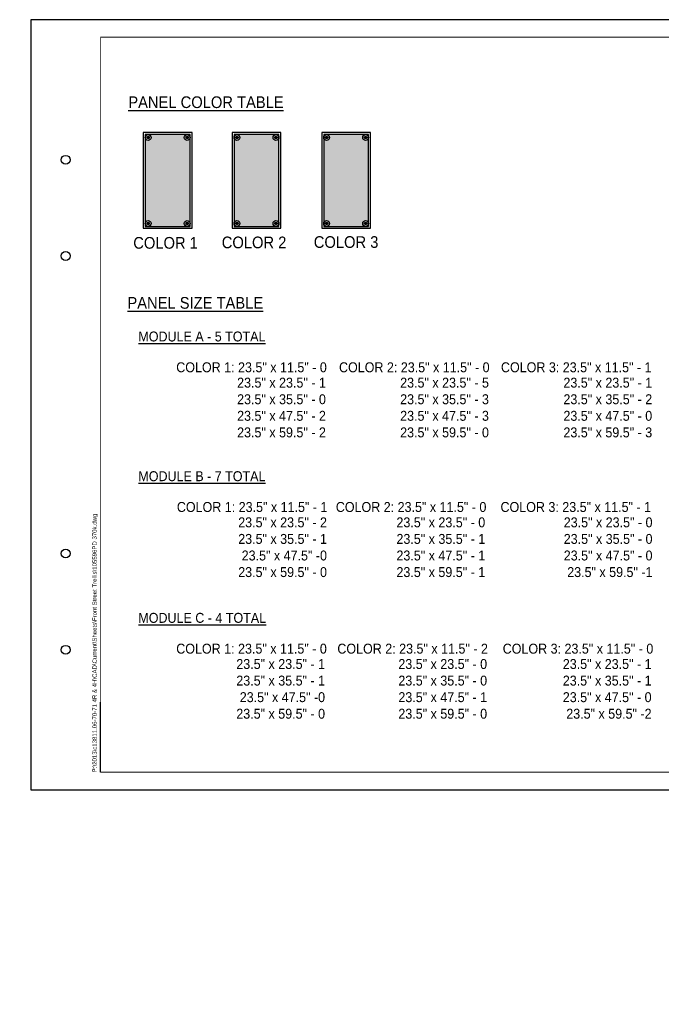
# Paper-space layout 'Layout1 (8)' of a CAD drawing. Header units: feet. Extents: x -60 to 52, y -3 to 11.
# Tile 1 of 2: x -1 to 8, y -3 to 11. Entities that reach past the tile are written whole.
import ezdxf
from ezdxf import colors
from ezdxf.entities.mleader import LeaderData, LeaderLine
from ezdxf.math import Vec2, Vec3

# ---------------------------------------------------------------- set-up
doc = ezdxf.new("R2010")
doc.units = ezdxf.units.FT
doc.header["$LTSCALE"] = 0.1
doc.header["$MEASUREMENT"] = 0
doc.linetypes.add('Panel Chart$0$DASHED', pattern=[0.75, 0.5, -0.25])
doc.layers.get('0').update_dxf_attribs({"color": 252})
for name, color, linetype in [('ODOT titleblock$0$L-REFR-NPLT', 252, 'Continuous'), ('ODOT titleblock$0$L-TITL-LINE', 150, 'Continuous'), ('Panel Chart$0$L-ANNO-PANEL COLOR', 252, 'Continuous'), ('Panel Chart$0$L-DETL-ANNO', 190, 'Continuous'), ('Panel Chart$0$L-DETL-DIMS', 30, 'Continuous'), ('Panel Chart$0$L-DETL-LINE-.09', 216, 'Continuous')]:
    doc.layers.add(name, color=color, linetype=linetype)
doc.styles.add('ODOT titleblock$0$Font31', font='font31.shx')
doc.styles.add('ODOT titleblock$0$Style-msdefault', font='msdefault.shx')
doc.styles.add('Panel Chart$0$ARIAL', font='arial.ttf', dxfattribs={"width": 0.9})

# ---------------------------------------------------------------- blocks, each defined once
blk = doc.blocks.new('ODOT titleblock')
at = {"layer": 'ODOT titleblock$0$L-REFR-NPLT', "flags": 128}
blk.add_lwpolyline([(0.015, -0.014), (17.015, -0.014), (17.015, 10.986), (0.015, 10.986)], close=True, dxfattribs=at)
at = {"layer": 'ODOT titleblock$0$L-TITL-LINE'}
blk.add_line((1.015, 0.236), (1.015, 1.236), dxfattribs=at)
at = {"layer": 'ODOT titleblock$0$L-TITL-LINE', "const_width": 0.0125, "flags": 128}
for points in [[(1.015, 10.736), (16.765, 10.736), (16.765, 0.236), (1.015, 0.236)], [(1.015, 10.736), (16.765, 10.736), (16.765, 0.236), (1.015, 0.236), (1.015, 10.736)]]:
    blk.add_lwpolyline(points, close=True, dxfattribs=at)
at = {"layer": 'ODOT titleblock$0$L-TITL-LINE'}
for centre in [(0.515, 8.986), (0.515, 7.611), (0.515, 3.361), (0.515, 1.986)]:
    blk.add_circle(centre, 0.0625, dxfattribs=at)
at = {"layer": 'ODOT titleblock$0$L-TITL-LINE', "style": 'ODOT titleblock$0$Style-msdefault'}
blk.add_text('`````', height=0.0625, rotation=90, dxfattribs=at).set_placement((0.978, 0.236))
at = {"layer": 'ODOT titleblock$0$L-TITL-LINE', "insert": (0.978, 0.236), "char_height": 0.0625, "width": 4.58713, "attachment_point": 7, "rotation": 90, "style": 'ODOT titleblock$0$Font31'}
blk.add_mtext('P:\\\\2013\\\\c13811.06-70-71 4R & 4H\\\\CAD\\\\Current\\\\Sheets\\\\Front Street Trellis\\\\105596PD 370k.dwg', dxfattribs=at)
blk = doc.blocks.new('Panel Chart$0$11.5')
at = {"layer": 'Panel Chart$0$L-DETL-ANNO'}
ml = blk.add_multileader_mtext('Standard', dxfattribs=at)
ml.set_content('\\A1;11.5"', color=11, style='Panel Chart$0$ARIAL')
ml.set_leader_properties()
ml.build(insert=Vec2(0, 0))
ml.multileader.update_dxf_attribs({"has_dogleg": 0, "dogleg_length": 0.36, "arrow_head_size": 3, "scale": 24})
ctx = ml.context
ctx.base_point, ctx.scale, ctx.char_height, ctx.arrow_head_size, ctx.landing_gap_size, ctx.plane_origin = Vec3(-12.53, 12.21), 24, 3, 3, 2.25, Vec3(-62.09, 5.17)
ctx.text_align_type = 1
notes = []
notes.append((ctx, [(0, (0, 0, 0), (0, 0), (1, 0), 1, [])]))
ctx.mtext.insert, ctx.mtext.width, ctx.mtext.defined_height, ctx.mtext.alignment, ctx.mtext.flow_direction = Vec3(-6.23, 13.73), 60, 3.13, 2, 5
for ctx, leaders in notes:
    for number, flags, end, landing, length, lines in leaders:
        leader = LeaderData()
        leader.index, (leader.has_last_leader_line, leader.has_dogleg_vector, leader.attachment_direction) = number, flags
        leader.last_leader_point, leader.dogleg_vector, leader.dogleg_length = Vec3(end), Vec3(landing), length
        for number, points, colour, breaks in lines:
            line = LeaderLine()
            line.index, line.vertices, line.color, line.breaks = number, Vec3.list(points), colors.encode_raw_color(colour), breaks
            leader.lines.append(line)
        ctx.leaders.append(leader)
blk = doc.blocks.new('Panel Chart$0$23.5')
at = {"layer": 'Panel Chart$0$L-DETL-ANNO'}
ml = blk.add_multileader_mtext('Standard', dxfattribs=at)
ml.set_content('\\A1;23.5"', color=11, style='Panel Chart$0$ARIAL')
ml.set_leader_properties()
ml.build(insert=Vec2(0, 0))
ml.multileader.update_dxf_attribs({"has_dogleg": 0, "dogleg_length": 0.36, "arrow_head_size": 3, "scale": 24})
ctx = ml.context
ctx.base_point, ctx.scale, ctx.char_height, ctx.arrow_head_size, ctx.landing_gap_size, ctx.plane_origin = Vec3(-18.29, 11.88), 24, 3, 3, 2.25, Vec3(-64.47, 4.85)
ctx.text_align_type = 1
notes = []
notes.append((ctx, [(0, (0, 0, 0), (0, 0), (1, 0), 1, [])]))
ctx.mtext.insert, ctx.mtext.width, ctx.mtext.defined_height, ctx.mtext.alignment, ctx.mtext.flow_direction = Vec3(-11.84, 13.41), 60, 3.13, 2, 5
for ctx, leaders in notes:
    for number, flags, end, landing, length, lines in leaders:
        leader = LeaderData()
        leader.index, (leader.has_last_leader_line, leader.has_dogleg_vector, leader.attachment_direction) = number, flags
        leader.last_leader_point, leader.dogleg_vector, leader.dogleg_length = Vec3(end), Vec3(landing), length
        for number, points, colour, breaks in lines:
            line = LeaderLine()
            line.index, line.vertices, line.color, line.breaks = number, Vec3.list(points), colors.encode_raw_color(colour), breaks
            leader.lines.append(line)
        ctx.leaders.append(leader)
blk = doc.blocks.new('Panel Chart')
at = {"layer": 'Panel Chart$0$L-ANNO-PANEL COLOR', "true_color": 0xcd8532}
h = blk.add_hatch(color=23, dxfattribs=at)
h.dxf.hatch_style = 1
h.paths.add_polyline_path([(-125.94, 123.7), (-114.44, 123.7), (-114.44, 147.2), (-125.94, 147.2)])
at = {"layer": 'Panel Chart$0$L-ANNO-PANEL COLOR', "true_color": 0xb2cd60}
h = blk.add_hatch(color=63, dxfattribs=at)
h.dxf.hatch_style = 1
h.paths.add_polyline_path([(-103.17, 123.7), (-91.67, 123.7), (-91.67, 147.2), (-103.17, 147.2)])
at = {"layer": 'Panel Chart$0$L-ANNO-PANEL COLOR', "true_color": 0x6acbd2}
h = blk.add_hatch(color=133, dxfattribs=at)
h.dxf.hatch_style = 1
h.paths.add_polyline_path([(-80.19, 123.7), (-68.69, 123.7), (-68.69, 147.2), (-80.19, 147.2)])
at = {"layer": 'Panel Chart$0$L-DETL-DIMS', "color": 250}
for points in [[(-126.44, 123.2), (-113.94, 123.2), (-113.94, 147.7), (-126.44, 147.7)], [(-103.67, 123.2), (-91.17, 123.2), (-91.17, 147.7), (-103.67, 147.7)], [(-80.69, 123.2), (-68.19, 123.2), (-68.19, 147.7), (-80.69, 147.7)]]:
    blk.add_lwpolyline(points, close=True, dxfattribs=at)
at = {"layer": 'Panel Chart$0$L-DETL-DIMS'}
for points in [[(-125.94, 123.7), (-114.44, 123.7), (-114.44, 147.2), (-125.94, 147.2)], [(-103.17, 123.7), (-91.67, 123.7), (-91.67, 147.2), (-103.17, 147.2)], [(-80.19, 123.7), (-68.69, 123.7), (-68.69, 147.2), (-80.19, 147.2)]]:
    blk.add_lwpolyline(points, close=True, dxfattribs=at)
at = {"layer": 'Panel Chart$0$L-DETL-LINE-.09'}
for centre, radius in [((-125.19, 146.45), 0.75), ((-125.19, 146.45), 0.177), ((-115.19, 146.45), 0.75), ((-115.19, 146.45), 0.177), ((-102.42, 146.45), 0.75), ((-102.42, 146.45), 0.177), ((-92.42, 146.45), 0.75), ((-92.42, 146.45), 0.177), ((-79.44, 146.45), 0.75), ((-79.44, 146.45), 0.177), ((-69.44, 146.45), 0.75), ((-69.44, 146.45), 0.177), ((-125.19, 124.45), 0.75), ((-125.19, 124.45), 0.177), ((-115.19, 124.45), 0.75), ((-115.19, 124.45), 0.177), ((-102.42, 124.45), 0.75), ((-102.42, 124.45), 0.177), ((-92.42, 124.45), 0.75), ((-92.42, 124.45), 0.177), ((-79.44, 124.45), 0.75), ((-79.44, 124.45), 0.177), ((-69.44, 124.45), 0.75), ((-69.44, 124.45), 0.177)]:
    blk.add_circle(centre, radius, dxfattribs=at)
at = {"layer": 'Panel Chart$0$L-DETL-LINE-.09', "color": 251, "linetype": 'Panel Chart$0$DASHED'}
for centre in [(-125.19, 146.45), (-115.19, 146.45), (-102.42, 146.45), (-92.42, 146.45), (-79.44, 146.45), (-69.44, 146.45), (-125.19, 124.45), (-115.19, 124.45), (-102.42, 124.45), (-92.42, 124.45), (-79.44, 124.45), (-69.44, 124.45)]:
    blk.add_circle(centre, 0.275, dxfattribs=at)
for name, p in [('Panel Chart$0$11.5', (42.86, 123.17)), ('Panel Chart$0$23.5', (54.86, 95.68))]:
    blk.add_blockref(name, p)
at = {"layer": 'Panel Chart$0$L-DETL-ANNO'}
ml = blk.add_multileader_mtext('Standard', dxfattribs=at)
ml.set_content('\\A1;{\\LPANEL COLOR TABLE}', color=11, style='Panel Chart$0$ARIAL')
ml.set_leader_properties()
ml.build(insert=Vec2(0, 0))
ml.multileader.update_dxf_attribs({"has_dogleg": 0, "dogleg_length": 0.36, "arrow_head_size": 3, "scale": 24})
ctx = ml.context
ctx.base_point, ctx.scale, ctx.char_height, ctx.arrow_head_size, ctx.landing_gap_size, ctx.plane_origin = Vec3(-132.04, 155.2), 24, 3, 3, 2.25, Vec3(-358.85, 148.64)
ctx.text_align_type = 2
notes = []
notes.append((ctx, [(0, (0, 0, 0), (0, 0), (1, 0), 1, [])]))
ctx.mtext.insert, ctx.mtext.width, ctx.mtext.defined_height, ctx.mtext.alignment, ctx.mtext.flow_direction = Vec3(-90.45, 157), 46.6298, 2.9, 3, 5
ml = blk.add_multileader_mtext('Standard', dxfattribs=at)
ml.set_content('\\A1;{\\LPANEL SIZE TABLE}', color=11, style='Panel Chart$0$ARIAL')
ml.set_leader_properties()
ml.build(insert=Vec2(0, 0))
ml.multileader.update_dxf_attribs({"has_dogleg": 0, "dogleg_length": 0.36, "arrow_head_size": 3, "scale": 24})
ctx = ml.context
ctx.base_point, ctx.scale, ctx.char_height, ctx.arrow_head_size, ctx.landing_gap_size, ctx.plane_origin = Vec3(28.3, 154.87), 24, 3, 3, 2.25, Vec3(-232.81, 148.31)
ctx.text_align_type = 2
notes.append((ctx, [(0, (0, 0, 0), (0, 0), (1, 0), 1, [])]))
ctx.mtext.insert, ctx.mtext.width, ctx.mtext.defined_height, ctx.mtext.alignment, ctx.mtext.flow_direction = Vec3(64.86, 156.67), 46.6298, 2.9, 3, 5
ml = blk.add_multileader_mtext('Standard', dxfattribs=at)
ml.set_content('\\A1;COLOR 2', color=11, style='Panel Chart$0$ARIAL')
ml.set_leader_properties()
ml.build(insert=Vec2(0, 0))
ml.multileader.update_dxf_attribs({"has_dogleg": 0, "dogleg_length": 0.36, "arrow_head_size": 3, "scale": 24})
ctx = ml.context
ctx.base_point, ctx.scale, ctx.char_height, ctx.arrow_head_size, ctx.landing_gap_size, ctx.plane_origin = Vec3(-108.19, 119.55), 24, 3, 3, 2.25, Vec3(-483, 112.72)
ctx.text_align_type = 2
notes.append((ctx, [(0, (0, 0, 0), (0, 0), (1, 0), 1, [])]))
ctx.mtext.insert, ctx.mtext.defined_height, ctx.mtext.alignment, ctx.mtext.flow_direction = Vec3(-89.76, 121.08), 2.9, 3, 5
ml = blk.add_multileader_mtext('Standard', dxfattribs=at)
ml.set_content('\\A1;COLOR 3', color=11, style='Panel Chart$0$ARIAL')
ml.set_leader_properties()
ml.build(insert=Vec2(0, 0))
ml.multileader.update_dxf_attribs({"has_dogleg": 0, "dogleg_length": 0.36, "arrow_head_size": 3, "scale": 24})
ctx = ml.context
ctx.base_point, ctx.scale, ctx.char_height, ctx.arrow_head_size, ctx.landing_gap_size, ctx.plane_origin = Vec3(-84.62, 119.66), 24, 3, 3, 2.25, Vec3(-459.43, 112.82)
ctx.text_align_type = 2
notes.append((ctx, [(0, (0, 0, 0), (0, 0), (1, 0), 1, [])]))
ctx.mtext.insert, ctx.mtext.defined_height, ctx.mtext.alignment, ctx.mtext.flow_direction = Vec3(-66.17, 121.18), 2.9, 3, 5
ml = blk.add_multileader_mtext('Standard', dxfattribs=at)
ml.set_content('\\A1;COLOR 1', color=11, style='Panel Chart$0$ARIAL')
ml.set_leader_properties()
ml.build(insert=Vec2(0, 0))
ml.multileader.update_dxf_attribs({"has_dogleg": 0, "dogleg_length": 0.36, "arrow_head_size": 3, "scale": 24})
ctx = ml.context
ctx.base_point, ctx.scale, ctx.char_height, ctx.arrow_head_size, ctx.landing_gap_size, ctx.plane_origin = Vec3(-130.37, 119.44), 24, 3, 3, 2.25, Vec3(-489.5, 112.61)
ctx.text_align_type = 2
notes.append((ctx, [(0, (0, 0, 0), (0, 0), (1, 0), 1, [])]))
ctx.mtext.insert, ctx.mtext.defined_height, ctx.mtext.alignment, ctx.mtext.flow_direction = Vec3(-112.44, 120.97), 2.9, 3, 5
ml = blk.add_multileader_mtext('Standard', dxfattribs=at)
ml.set_content('\\A1;{\\LPANEL SIZE TABLE}', color=11, style='Panel Chart$0$ARIAL')
ml.set_leader_properties()
ml.build(insert=Vec2(0, 0))
ml.multileader.update_dxf_attribs({"has_dogleg": 0, "dogleg_length": 0.36, "arrow_head_size": 3, "scale": 24})
ctx = ml.context
ctx.base_point, ctx.scale, ctx.char_height, ctx.arrow_head_size, ctx.landing_gap_size, ctx.plane_origin = Vec3(-132.27, 103.8), 24, 3, 3, 2.25, Vec3(-398.41, 97.25)
ctx.text_align_type = 2
notes.append((ctx, [(0, (0, 0, 0), (0, 0), (1, 0), 1, [])]))
ctx.mtext.insert, ctx.mtext.width, ctx.mtext.defined_height, ctx.mtext.alignment, ctx.mtext.flow_direction = Vec3(-95.71, 105.6), 46.6298, 2.9, 3, 5
ml = blk.add_multileader_mtext('Standard', dxfattribs=at)
ml.set_content('\\A1;{\\LMODULE A - 5 TOTAL }', color=11, style='Panel Chart$0$ARIAL')
ml.set_leader_properties()
ml.build(insert=Vec2(0, 0))
ml.multileader.update_dxf_attribs({"has_dogleg": 0, "dogleg_length": 0.36, "arrow_head_size": 2.55, "scale": 24})
ctx = ml.context
ctx.base_point, ctx.scale, ctx.char_height, ctx.arrow_head_size, ctx.landing_gap_size, ctx.plane_origin = Vec3(-129.25, 95.23), 24, 2.5477, 2.55, 1.91, Vec3(-465.09, 89.66)
ctx.text_align_type = 2
notes.append((ctx, [(0, (0, 0, 0), (0, 0), (1, 0), 1, [])]))
ctx.mtext.insert, ctx.mtext.defined_height, ctx.mtext.alignment, ctx.mtext.flow_direction = Vec3(-95.12, 96.76), 2.46, 3, 5
ml = blk.add_multileader_mtext('Standard', dxfattribs=at)
ml.set_content('\\A1;COLOR 1: 23.5" x 11.5" - 0', color=11, style='Panel Chart$0$ARIAL')
ml.set_leader_properties()
ml.build(insert=Vec2(0, 0))
ml.multileader.update_dxf_attribs({"has_dogleg": 0, "dogleg_length": 0.36, "arrow_head_size": 2.55, "scale": 24})
ctx = ml.context
ctx.base_point, ctx.scale, ctx.char_height, ctx.arrow_head_size, ctx.landing_gap_size, ctx.plane_origin = Vec3(-119.58, 87.57), 24, 2.5477, 2.55, 1.91, Vec3(-591.23, 81.77)
ctx.text_align_type = 2
notes.append((ctx, [(0, (0, 0, 0), (0, 0), (1, 0), 1, [])]))
ctx.mtext.insert, ctx.mtext.defined_height, ctx.mtext.alignment, ctx.mtext.flow_direction = Vec3(-79.39, 88.87), 2.46, 3, 5
ml = blk.add_multileader_mtext('Standard', dxfattribs=at)
ml.set_content('\\A1;COLOR 2: 23.5" x 11.5" - 0', color=11, style='Panel Chart$0$ARIAL')
ml.set_leader_properties()
ml.build(insert=Vec2(0, 0))
ml.multileader.update_dxf_attribs({"has_dogleg": 0, "dogleg_length": 0.36, "arrow_head_size": 2.55, "scale": 24})
ctx = ml.context
ctx.base_point, ctx.scale, ctx.char_height, ctx.arrow_head_size, ctx.landing_gap_size, ctx.plane_origin = Vec3(-77.87, 87.57), 24, 2.5477, 2.55, 1.91, Vec3(-587.79, 81.77)
ctx.text_align_type = 2
notes.append((ctx, [(0, (0, 0, 0), (0, 0), (1, 0), 1, [])]))
ctx.mtext.insert, ctx.mtext.defined_height, ctx.mtext.alignment, ctx.mtext.flow_direction = Vec3(-37.67, 88.87), 2.46, 3, 5
ml = blk.add_multileader_mtext('Standard', dxfattribs=at)
ml.set_content('\\A1;COLOR 3: 23.5" x 11.5" - 1', color=11, style='Panel Chart$0$ARIAL')
ml.set_leader_properties()
ml.build(insert=Vec2(0, 0))
ml.multileader.update_dxf_attribs({"has_dogleg": 0, "dogleg_length": 0.36, "arrow_head_size": 2.55, "scale": 24})
ctx = ml.context
ctx.base_point, ctx.scale, ctx.char_height, ctx.arrow_head_size, ctx.landing_gap_size, ctx.plane_origin = Vec3(-35.91, 87.57), 24, 2.5477, 2.55, 1.91, Vec3(-622.4, 81.77)
ctx.text_align_type = 2
notes.append((ctx, [(0, (0, 0, 0), (0, 0), (1, 0), 1, [])]))
ctx.mtext.insert, ctx.mtext.defined_height, ctx.mtext.alignment, ctx.mtext.flow_direction = Vec3(3.84, 88.87), 2.46, 3, 5
ml = blk.add_multileader_mtext('Standard', dxfattribs=at)
ml.set_content('\\A1; 23.5" x 23.5" - 1\\P 23.5" x 35.5" - 0 \\P 23.5" x 47.5" - 2 \\P 23.5" x 59.5" - 2 ', color=11, style='Panel Chart$0$ARIAL')
ml.set_leader_properties()
ml.build(insert=Vec2(0, 0))
ml.multileader.update_dxf_attribs({"has_dogleg": 0, "dogleg_length": 0.36, "arrow_head_size": 2.55, "scale": 24})
ctx = ml.context
ctx.base_point, ctx.scale, ctx.char_height, ctx.arrow_head_size, ctx.landing_gap_size, ctx.plane_origin = Vec3(-105.03, 83.64), 24, 2.5477, 2.55, 1.91, Vec3(-570.45, 77.84)
ctx.text_align_type = 2
notes.append((ctx, [(0, (0, 0, 0), (0, 0), (1, 0), 1, [])]))
ctx.mtext.insert, ctx.mtext.defined_height, ctx.mtext.alignment, ctx.mtext.flow_direction = Vec3(-79.63, 84.93), 2.46, 3, 5
ml = blk.add_multileader_mtext('Standard', dxfattribs=at)
ml.set_content('\\A1; 23.5" x 23.5" - 5\\P 23.5" x 35.5" - 3 \\P 23.5" x 47.5" - 3 \\P 23.5" x 59.5" - 0  ', color=11, style='Panel Chart$0$ARIAL')
ml.set_leader_properties()
ml.build(insert=Vec2(0, 0))
ml.multileader.update_dxf_attribs({"has_dogleg": 0, "dogleg_length": 0.36, "arrow_head_size": 2.55, "scale": 24})
ctx = ml.context
ctx.base_point, ctx.scale, ctx.char_height, ctx.arrow_head_size, ctx.landing_gap_size, ctx.plane_origin = Vec3(-63.27, 83.64), 24, 2.5477, 2.55, 1.91, Vec3(-528.69, 77.84)
ctx.text_align_type = 2
notes.append((ctx, [(0, (0, 0, 0), (0, 0), (1, 0), 1, [])]))
ctx.mtext.insert, ctx.mtext.defined_height, ctx.mtext.alignment, ctx.mtext.flow_direction = Vec3(-37.84, 84.93), 2.46, 3, 5
ml = blk.add_multileader_mtext('Standard', dxfattribs=at)
ml.set_content('\\A1; 23.5" x 23.5" - 1\\P 23.5" x 35.5" - 2 \\P 23.5" x 47.5" - 0 \\P 23.5" x 59.5" - 3', color=11, style='Panel Chart$0$ARIAL')
ml.set_leader_properties()
ml.build(insert=Vec2(0, 0))
ml.multileader.update_dxf_attribs({"has_dogleg": 0, "dogleg_length": 0.36, "arrow_head_size": 2.55, "scale": 24})
ctx = ml.context
ctx.base_point, ctx.scale, ctx.char_height, ctx.arrow_head_size, ctx.landing_gap_size, ctx.plane_origin = Vec3(-21.39, 83.64), 24, 2.5477, 2.55, 1.91, Vec3(-557.31, 77.84)
ctx.text_align_type = 2
notes.append((ctx, [(0, (0, 0, 0), (0, 0), (1, 0), 1, [])]))
ctx.mtext.insert, ctx.mtext.defined_height, ctx.mtext.alignment, ctx.mtext.flow_direction = Vec3(4.01, 84.93), 2.46, 3, 5
ml = blk.add_multileader_mtext('Standard', dxfattribs=at)
ml.set_content('\\A1;{\\LMODULE B - 7 TOTAL }', color=11, style='Panel Chart$0$ARIAL')
ml.set_leader_properties()
ml.build(insert=Vec2(0, 0))
ml.multileader.update_dxf_attribs({"has_dogleg": 0, "dogleg_length": 0.36, "arrow_head_size": 2.55, "scale": 24})
ctx = ml.context
ctx.base_point, ctx.scale, ctx.char_height, ctx.arrow_head_size, ctx.landing_gap_size, ctx.plane_origin = Vec3(-129.25, 59.44), 24, 2.5477, 2.55, 1.91, Vec3(-529.53, 53.87)
ctx.text_align_type = 2
notes.append((ctx, [(0, (0, 0, 0), (0, 0), (1, 0), 1, [])]))
ctx.mtext.insert, ctx.mtext.defined_height, ctx.mtext.alignment, ctx.mtext.flow_direction = Vec3(-95.12, 60.97), 2.46, 3, 5
ml = blk.add_multileader_mtext('Standard', dxfattribs=at)
ml.set_content('\\A1;COLOR 1: 23.5" x 11.5" - 1', color=11, style='Panel Chart$0$ARIAL')
ml.set_leader_properties()
ml.build(insert=Vec2(0, 0))
ml.multileader.update_dxf_attribs({"has_dogleg": 0, "dogleg_length": 0.36, "arrow_head_size": 2.55, "scale": 24})
ctx = ml.context
ctx.base_point, ctx.scale, ctx.char_height, ctx.arrow_head_size, ctx.landing_gap_size, ctx.plane_origin = Vec3(-118.99, 51.78), 24, 2.5477, 2.55, 1.91, Vec3(-628.91, 45.98)
ctx.text_align_type = 2
notes.append((ctx, [(0, (0, 0, 0), (0, 0), (1, 0), 1, [])]))
ctx.mtext.insert, ctx.mtext.defined_height, ctx.mtext.alignment, ctx.mtext.flow_direction = Vec3(-79.23, 53.08), 2.46, 3, 5
ml = blk.add_multileader_mtext('Standard', dxfattribs=at)
ml.set_content('\\A1;COLOR 2: 23.5" x 11.5" - 0', color=11, style='Panel Chart$0$ARIAL')
ml.set_leader_properties()
ml.build(insert=Vec2(0, 0))
ml.multileader.update_dxf_attribs({"has_dogleg": 0, "dogleg_length": 0.36, "arrow_head_size": 2.55, "scale": 24})
ctx = ml.context
ctx.base_point, ctx.scale, ctx.char_height, ctx.arrow_head_size, ctx.landing_gap_size, ctx.plane_origin = Vec3(-78.68, 51.78), 24, 2.5477, 2.55, 1.91, Vec3(-665.16, 45.98)
ctx.text_align_type = 2
notes.append((ctx, [(0, (0, 0, 0), (0, 0), (1, 0), 1, [])]))
ctx.mtext.insert, ctx.mtext.defined_height, ctx.mtext.alignment, ctx.mtext.flow_direction = Vec3(-38.49, 53.08), 2.46, 3, 5
ml = blk.add_multileader_mtext('Standard', dxfattribs=at)
ml.set_content('\\A1;COLOR 3: 23.5" x 11.5" - 1', color=11, style='Panel Chart$0$ARIAL')
ml.set_leader_properties()
ml.build(insert=Vec2(0, 0))
ml.multileader.update_dxf_attribs({"has_dogleg": 0, "dogleg_length": 0.36, "arrow_head_size": 2.55, "scale": 24})
ctx = ml.context
ctx.base_point, ctx.scale, ctx.char_height, ctx.arrow_head_size, ctx.landing_gap_size, ctx.plane_origin = Vec3(-36.04, 51.78), 24, 2.5477, 2.55, 1.91, Vec3(-698.66, 45.98)
ctx.text_align_type = 2
notes.append((ctx, [(0, (0, 0, 0), (0, 0), (1, 0), 1, [])]))
ctx.mtext.insert, ctx.mtext.defined_height, ctx.mtext.alignment, ctx.mtext.flow_direction = Vec3(3.72, 53.08), 2.46, 3, 5
ml = blk.add_multileader_mtext('Standard', dxfattribs=at)
ml.set_content('\\A1; 23.5" x 23.5" - 2\\P 23.5" x 35.5" - 1\\P 23.5" x 47.5" -0\\P 23.5" x 59.5" - 0', color=11, style='Panel Chart$0$ARIAL')
ml.set_leader_properties()
ml.build(insert=Vec2(0, 0))
ml.multileader.update_dxf_attribs({"has_dogleg": 0, "dogleg_length": 0.36, "arrow_head_size": 2.55, "scale": 24})
ctx = ml.context
ctx.base_point, ctx.scale, ctx.char_height, ctx.arrow_head_size, ctx.landing_gap_size, ctx.plane_origin = Vec3(-104.75, 47.85), 24, 2.5477, 2.55, 1.91, Vec3(-617.16, 42.05)
ctx.text_align_type = 2
notes.append((ctx, [(0, (0, 0, 0), (0, 0), (1, 0), 1, [])]))
ctx.mtext.insert, ctx.mtext.defined_height, ctx.mtext.alignment, ctx.mtext.flow_direction = Vec3(-79.35, 49.15), 2.46, 3, 5
ml = blk.add_multileader_mtext('Standard', dxfattribs=at)
ml.set_content('\\A1; 23.5" x 23.5" - 0\\P 23.5" x 35.5" - 1\\P 23.5" x 47.5" - 1 \\P 23.5" x 59.5" - 1 ', color=11, style='Panel Chart$0$ARIAL')
ml.set_leader_properties()
ml.build(insert=Vec2(0, 0))
ml.multileader.update_dxf_attribs({"has_dogleg": 0, "dogleg_length": 0.36, "arrow_head_size": 2.55, "scale": 24})
ctx = ml.context
ctx.base_point, ctx.scale, ctx.char_height, ctx.arrow_head_size, ctx.landing_gap_size, ctx.plane_origin = Vec3(-64.19, 47.85), 24, 2.5477, 2.55, 1.91, Vec3(-576.62, 42.05)
ctx.text_align_type = 2
notes.append((ctx, [(0, (0, 0, 0), (0, 0), (1, 0), 1, [])]))
ctx.mtext.insert, ctx.mtext.defined_height, ctx.mtext.alignment, ctx.mtext.flow_direction = Vec3(-38.79, 49.15), 2.46, 3, 5
ml = blk.add_multileader_mtext('Standard', dxfattribs=at)
ml.set_content('\\A1; 23.5" x 23.5" - 0\\P 23.5" x 35.5" - 0 \\P23.5" x 47.5" - 0 \\P 23.5" x 59.5" -1', color=11, style='Panel Chart$0$ARIAL')
ml.set_leader_properties()
ml.build(insert=Vec2(0, 0))
ml.multileader.update_dxf_attribs({"has_dogleg": 0, "dogleg_length": 0.36, "arrow_head_size": 2.55, "scale": 24})
ctx = ml.context
ctx.base_point, ctx.scale, ctx.char_height, ctx.arrow_head_size, ctx.landing_gap_size, ctx.plane_origin = Vec3(-21.31, 47.85), 24, 2.5477, 2.55, 1.91, Vec3(-603.79, 42.05)
ctx.text_align_type = 2
notes.append((ctx, [(0, (0, 0, 0), (0, 0), (1, 0), 1, [])]))
ctx.mtext.insert, ctx.mtext.defined_height, ctx.mtext.alignment, ctx.mtext.flow_direction = Vec3(4.09, 49.15), 2.46, 3, 5
ml = blk.add_multileader_mtext('Standard', dxfattribs=at)
ml.set_content('\\A1;{\\LMODULE C - 4 TOTAL }', color=11, style='Panel Chart$0$ARIAL')
ml.set_leader_properties()
ml.build(insert=Vec2(0, 0))
ml.multileader.update_dxf_attribs({"has_dogleg": 0, "dogleg_length": 0.36, "arrow_head_size": 2.55, "scale": 24})
ctx = ml.context
ctx.base_point, ctx.scale, ctx.char_height, ctx.arrow_head_size, ctx.landing_gap_size, ctx.plane_origin = Vec3(-129.25, 23.15), 24, 2.5477, 2.55, 1.91, Vec3(-594.14, 17.58)
ctx.text_align_type = 2
notes.append((ctx, [(0, (0, 0, 0), (0, 0), (1, 0), 1, [])]))
ctx.mtext.insert, ctx.mtext.defined_height, ctx.mtext.alignment, ctx.mtext.flow_direction = Vec3(-94.95, 24.68), 2.46, 3, 5
ml = blk.add_multileader_mtext('Standard', dxfattribs=at)
ml.set_content('\\A1;COLOR 1: 23.5" x 11.5" - 0', color=11, style='Panel Chart$0$ARIAL')
ml.set_leader_properties()
ml.build(insert=Vec2(0, 0))
ml.multileader.update_dxf_attribs({"has_dogleg": 0, "dogleg_length": 0.36, "arrow_head_size": 2.55, "scale": 24})
ctx = ml.context
ctx.base_point, ctx.scale, ctx.char_height, ctx.arrow_head_size, ctx.landing_gap_size, ctx.plane_origin = Vec3(-119.58, 15.49), 24, 2.5477, 2.55, 1.91, Vec3(-591.23, 9.69)
ctx.text_align_type = 2
notes.append((ctx, [(0, (0, 0, 0), (0, 0), (1, 0), 1, [])]))
ctx.mtext.insert, ctx.mtext.defined_height, ctx.mtext.alignment, ctx.mtext.flow_direction = Vec3(-79.39, 16.79), 2.46, 3, 5
ml = blk.add_multileader_mtext('Standard', dxfattribs=at)
ml.set_content('\\A1;COLOR 2: 23.5" x 11.5" - 2', color=11, style='Panel Chart$0$ARIAL')
ml.set_leader_properties()
ml.build(insert=Vec2(0, 0))
ml.multileader.update_dxf_attribs({"has_dogleg": 0, "dogleg_length": 0.36, "arrow_head_size": 2.55, "scale": 24})
ctx = ml.context
ctx.base_point, ctx.scale, ctx.char_height, ctx.arrow_head_size, ctx.landing_gap_size, ctx.plane_origin = Vec3(-78.28, 15.49), 24, 2.5477, 2.55, 1.91, Vec3(-626.49, 9.69)
ctx.text_align_type = 2
notes.append((ctx, [(0, (0, 0, 0), (0, 0), (1, 0), 1, [])]))
ctx.mtext.insert, ctx.mtext.defined_height, ctx.mtext.alignment, ctx.mtext.flow_direction = Vec3(-38.1, 16.79), 2.46, 3, 5
ml = blk.add_multileader_mtext('Standard', dxfattribs=at)
ml.set_content('\\A1;COLOR 3: 23.5" x 11.5" - 0', color=11, style='Panel Chart$0$ARIAL')
ml.set_leader_properties()
ml.build(insert=Vec2(0, 0))
ml.multileader.update_dxf_attribs({"has_dogleg": 0, "dogleg_length": 0.36, "arrow_head_size": 2.55, "scale": 24})
ctx = ml.context
ctx.base_point, ctx.scale, ctx.char_height, ctx.arrow_head_size, ctx.landing_gap_size, ctx.plane_origin = Vec3(-35.9, 15.49), 24, 2.5477, 2.55, 1.91, Vec3(-660.24, 9.69)
ctx.text_align_type = 2
notes.append((ctx, [(0, (0, 0, 0), (0, 0), (1, 0), 1, [])]))
ctx.mtext.insert, ctx.mtext.defined_height, ctx.mtext.alignment, ctx.mtext.flow_direction = Vec3(4.29, 16.79), 2.46, 3, 5
ml = blk.add_multileader_mtext('Standard', dxfattribs=at)
ml.set_content('\\A1; 23.5" x 23.5" - 1\\P 23.5" x 35.5" - 1\\P 23.5" x 47.5" -0\\P 23.5" x 59.5" - 0', color=11, style='Panel Chart$0$ARIAL')
ml.set_leader_properties()
ml.build(insert=Vec2(0, 0))
ml.multileader.update_dxf_attribs({"has_dogleg": 0, "dogleg_length": 0.36, "arrow_head_size": 2.55, "scale": 24})
ctx = ml.context
ctx.base_point, ctx.scale, ctx.char_height, ctx.arrow_head_size, ctx.landing_gap_size, ctx.plane_origin = Vec3(-105.24, 11.56), 24, 2.5477, 2.55, 1.91, Vec3(-594.16, 5.76)
ctx.text_align_type = 2
notes.append((ctx, [(0, (0, 0, 0), (0, 0), (1, 0), 1, [])]))
ctx.mtext.insert, ctx.mtext.defined_height, ctx.mtext.alignment, ctx.mtext.flow_direction = Vec3(-79.84, 12.86), 2.46, 3, 5
ml = blk.add_multileader_mtext('Standard', dxfattribs=at)
ml.set_content('\\A1; 23.5" x 23.5" - 0\\P 23.5" x 35.5" - 0 \\P 23.5" x 47.5" - 1 \\P 23.5" x 59.5" - 0  ', color=11, style='Panel Chart$0$ARIAL')
ml.set_leader_properties()
ml.build(insert=Vec2(0, 0))
ml.multileader.update_dxf_attribs({"has_dogleg": 0, "dogleg_length": 0.36, "arrow_head_size": 2.55, "scale": 24})
ctx = ml.context
ctx.base_point, ctx.scale, ctx.char_height, ctx.arrow_head_size, ctx.landing_gap_size, ctx.plane_origin = Vec3(-63.7, 11.56), 24, 2.5477, 2.55, 1.91, Vec3(-552.64, 5.76)
ctx.text_align_type = 2
notes.append((ctx, [(0, (0, 0, 0), (0, 0), (1, 0), 1, [])]))
ctx.mtext.insert, ctx.mtext.defined_height, ctx.mtext.alignment, ctx.mtext.flow_direction = Vec3(-38.3, 12.86), 2.46, 3, 5
ml = blk.add_multileader_mtext('Standard', dxfattribs=at)
ml.set_content('\\A1; 23.5" x 23.5" - 1\\P 23.5" x 35.5" - 1 \\P23.5" x 47.5" - 0 \\P 23.5" x 59.5" -2', color=11, style='Panel Chart$0$ARIAL')
ml.set_leader_properties()
ml.build(insert=Vec2(0, 0))
ml.multileader.update_dxf_attribs({"has_dogleg": 0, "dogleg_length": 0.36, "arrow_head_size": 2.55, "scale": 24})
ctx = ml.context
ctx.base_point, ctx.scale, ctx.char_height, ctx.arrow_head_size, ctx.landing_gap_size, ctx.plane_origin = Vec3(-21.12, 11.56), 24, 2.5477, 2.55, 1.91, Vec3(-580.54, 5.76)
ctx.text_align_type = 2
notes.append((ctx, [(0, (0, 0, 0), (0, 0), (1, 0), 1, [])]))
ctx.mtext.insert, ctx.mtext.defined_height, ctx.mtext.alignment, ctx.mtext.flow_direction = Vec3(3.85, 12.86), 2.46, 3, 5
for ctx, leaders in notes:
    for number, flags, end, landing, length, lines in leaders:
        leader = LeaderData()
        leader.index, (leader.has_last_leader_line, leader.has_dogleg_vector, leader.attachment_direction) = number, flags
        leader.last_leader_point, leader.dogleg_vector, leader.dogleg_length = Vec3(end), Vec3(landing), length
        for number, points, colour, breaks in lines:
            line = LeaderLine()
            line.index, line.vertices, line.color, line.breaks = number, Vec3.list(points), colors.encode_raw_color(colour), breaks
            leader.lines.append(line)
        ctx.leaders.append(leader)

psp = doc.layouts.new('Layout1 (8)')

# ---------------------------------------------------------------- block references
psp.add_blockref('ODOT titleblock', (-0.765, -0.237))
at = {"xscale": 0.05576661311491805, "yscale": 0.05576661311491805, "zscale": 0.05576661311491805}
psp.add_blockref('Panel Chart', (7.91, 0.899), dxfattribs=at)

doc.saveas('drawing.dxf')
